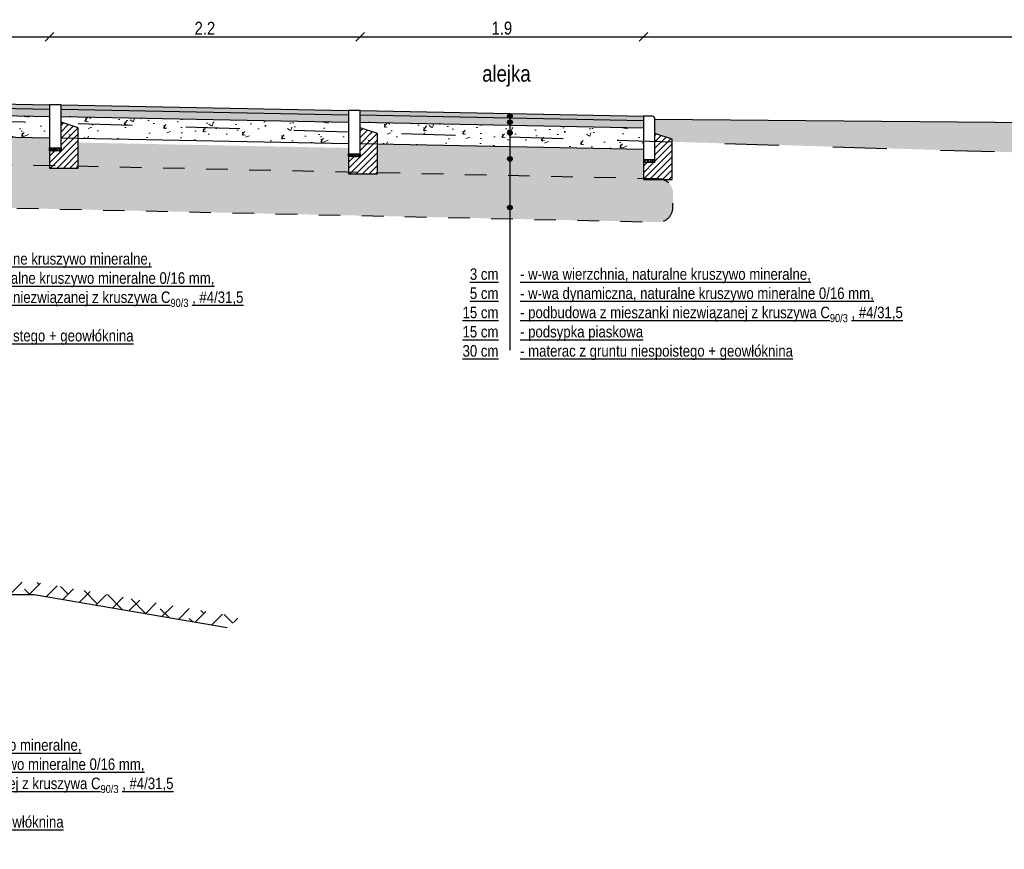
# Model space of a CAD drawing. Header units: metres. Extents: x 540 to 1285, y -13 to 406.
# Tile 3 of 16: x 667 to 803, y 89 to 204. Entities that reach past the tile are written whole.
import ezdxf

# ---------------------------------------------------------------- set-up
doc = ezdxf.new("R2010")
doc.units = ezdxf.units.M
doc.linetypes.add('1_1MM', pattern=[1, 0.5, -0.5])
for name, color, linetype in [('$DR - opis', 1, 'Continuous'), ('opis', 1, 'Continuous'), ('wypełnienie', 7, 'Continuous')]:
    doc.layers.add(name, color=color, linetype=linetype)
doc.layers.add('DR - wypełnienie', color=7, linetype='Continuous', lineweight=5)
doc.styles.add('ARIAL 2', font='ARIALN.TTF')
doc.dimstyles.new('przekroje normalne', dxfattribs={"dimscale": 30, "dimtxt": 0.3, "dimasz": 0.2, "dimexe": 0.08, "dimexo": 1, "dimgap": 0.05, "dimtad": 1, "dimdec": 1, "dimlfac": 0.01, "dimzin": 9, "dimdsep": 46, "dimtxsty": 'ARIAL 2', "dimblk": 'OBLIQUE', "dimcen": 0, "dimdle": 0.05, "dimse1": 1, "dimse2": 1, "dimclrt": 1, "dimadec": 0, "dimazin": 0, "dimtfac": 1, "dimtdec": 1, "dimtofl": 0, "dimtmove": 0, "dimatfit": 3, "dimldrblk": 'OBLIQUE', "dimfxl": 0.5, "dimfxlon": 1, "dimtolj": 1, "dimtzin": 1, "dimarcsym": 0})
pattern_1 = [(37.5, (276.451, 558.9537), (-0.096002, 2.9364794), [0, -2.31648, 0, -2.5908, 0, -2.4765]), (7.5, (276.451, 558.9537), (2.69714, 4.30095), [0, -1.24968, 0, -2.08788, 0, -0.8001]), (327.5, (274.5765, 558.9537), (4.745954, 0.008623), [0, -0.762, 0, -2.7432, 0, -3.5814]), (317.5, (274.5765, 558.9537), (4.581339, 1.337576), [0, -0.381, 0, -1.79832, 0, -2.0574])]

# ---------------------------------------------------------------- blocks, each defined once
blk = doc.blocks.new('_OBLIQUE')
at = {"color": 0, "linetype": 'ByBlock'}
blk.add_line((-0.5, -0.5), (0.5, 0.5), dxfattribs=at)
blk = doc.blocks.new('*D132')
at = {"layer": '$DR - opis', "color": 0, "lineweight": -2, "transparency": 16777216}
blk.add_line((630.37, 202.01), (670.97, 202.01), dxfattribs=at)
at = {"layer": 'Defpoints', "color": 0, "transparency": 16777216}
for p in [(670.67, 202.01), (630.67, 192.78), (670.67, 191.98)]:
    blk.add_point(p, dxfattribs=at)
at = {"layer": '$DR - opis', "color": 0, "lineweight": -2, "transparency": 16777216, "xscale": 1.2, "yscale": 1.2, "zscale": 1.2, "rotation": 180}
blk.add_blockref('_OBLIQUE', (630.67, 202.01), dxfattribs=at)
at = {"layer": '$DR - opis', "color": 0, "lineweight": -2, "transparency": 16777216, "xscale": 1.2, "yscale": 1.2, "zscale": 1.2}
blk.add_blockref('_OBLIQUE', (670.67, 202.01), dxfattribs=at)
at = {"layer": '$DR - opis', "color": 1, "transparency": 16777216, "insert": (650.67, 203.22), "char_height": 1.8, "attachment_point": 5, "style": 'ARIAL 2'}
blk.add_mtext('\\A1;2', dxfattribs=at)
blk = doc.blocks.new('*D136')
at = {"layer": '$DR - opis', "color": 0, "lineweight": -2, "transparency": 16777216}
blk.add_line((670.37, 202.01), (714.17, 202.01), dxfattribs=at)
at = {"layer": 'Defpoints', "color": 0, "transparency": 16777216}
for p in [(713.87, 202.01), (670.67, 191.98), (713.87, 191.78)]:
    blk.add_point(p, dxfattribs=at)
at = {"layer": '$DR - opis', "color": 0, "lineweight": -2, "transparency": 16777216, "xscale": 1.2, "yscale": 1.2, "zscale": 1.2, "rotation": 180}
blk.add_blockref('_OBLIQUE', (670.67, 202.01), dxfattribs=at)
at = {"layer": '$DR - opis', "color": 0, "lineweight": -2, "transparency": 16777216, "xscale": 1.2, "yscale": 1.2, "zscale": 1.2}
blk.add_blockref('_OBLIQUE', (713.87, 202.01), dxfattribs=at)
at = {"layer": '$DR - opis', "color": 1, "transparency": 16777216, "insert": (692.27, 203.22), "char_height": 1.8, "attachment_point": 5, "style": 'ARIAL 2'}
blk.add_mtext('\\A1;2.2', dxfattribs=at)
blk = doc.blocks.new('*D137')
at = {"layer": '$DR - opis', "color": 0, "lineweight": -2, "transparency": 16777216}
blk.add_line((713.57, 202.01), (753.57, 202.01), dxfattribs=at)
at = {"layer": 'Defpoints', "color": 0, "transparency": 16777216}
for p in [(753.27, 202.01), (713.87, 191.78), (753.27, 190.99)]:
    blk.add_point(p, dxfattribs=at)
at = {"layer": '$DR - opis', "color": 0, "lineweight": -2, "transparency": 16777216, "xscale": 1.2, "yscale": 1.2, "zscale": 1.2, "rotation": 180}
blk.add_blockref('_OBLIQUE', (713.87, 202.01), dxfattribs=at)
at = {"layer": '$DR - opis', "color": 0, "lineweight": -2, "transparency": 16777216, "xscale": 1.2, "yscale": 1.2, "zscale": 1.2}
blk.add_blockref('_OBLIQUE', (753.27, 202.01), dxfattribs=at)
at = {"layer": '$DR - opis', "color": 1, "transparency": 16777216, "insert": (733.57, 203.23), "char_height": 1.8, "attachment_point": 5, "style": 'ARIAL 2'}
blk.add_mtext('\\A1;1.9', dxfattribs=at)
blk = doc.blocks.new('*D138')
at = {"layer": '$DR - opis', "color": 0, "lineweight": -2, "transparency": 16777216}
blk.add_line((752.97, 202.01), (930.17, 202.01), dxfattribs=at)
at = {"layer": 'Defpoints', "color": 0, "transparency": 16777216}
for p in [(929.87, 202.01), (753.27, 190.99), (929.87, 189.29)]:
    blk.add_point(p, dxfattribs=at)
at = {"layer": '$DR - opis', "color": 0, "lineweight": -2, "transparency": 16777216, "xscale": 1.2, "yscale": 1.2, "zscale": 1.2, "rotation": 180}
blk.add_blockref('_OBLIQUE', (753.27, 202.01), dxfattribs=at)
at = {"layer": '$DR - opis', "color": 0, "lineweight": -2, "transparency": 16777216, "xscale": 1.2, "yscale": 1.2, "zscale": 1.2}
blk.add_blockref('_OBLIQUE', (929.87, 202.01), dxfattribs=at)
at = {"layer": '$DR - opis', "color": 1, "transparency": 16777216, "insert": (841.57, 203.23), "char_height": 1.8, "attachment_point": 5, "style": 'ARIAL 2'}
blk.add_mtext('\\A1;8.8', dxfattribs=at)

msp = doc.modelspace()

# ---------------------------------------------------------------- hatches: boundary and pattern name
at = {"layer": '$DR - opis'}
h = msp.add_hatch(color=256, dxfattribs=at)
h.dxf.hatch_style = 1
h.paths.add_polyline_path([(734.374, 191.027, -1), (735.014, 191.027, -1)])
h = msp.add_hatch(color=256, dxfattribs=at)
h.dxf.hatch_style = 1
h.paths.add_polyline_path([(734.374, 190.166, -1), (735.014, 190.166, -1)])
h = msp.add_hatch(dxfattribs=at)
h.set_pattern_fill('ANSI31')
h.set_pattern_definition([(45, (-13.12494, 315.2458), (-0.4490128, 0.4490128), [])])
h.paths.add_polyline_path([(670.665, 186.175), (670.665, 183.775), (674.665, 183.775), (674.665, 189.375), (672.265, 190.16), (672.265, 186.175)])
h = msp.add_hatch(dxfattribs=at)
h.set_pattern_fill('ANSI31')
h.set_pattern_definition([(45, (28.47506, 314.4458), (-0.4490128, 0.4490128), [])])
h.paths.add_polyline_path([(712.265, 185.375), (712.265, 182.975), (716.265, 182.975), (716.265, 188.575), (713.865, 189.36), (713.865, 185.375)])
h = msp.add_hatch(color=256, dxfattribs=at)
h.dxf.hatch_style = 1
h.paths.add_polyline_path([(734.374, 188.673, -1), (735.014, 188.673, -1)])
h = msp.add_hatch(dxfattribs=at)
h.set_pattern_fill('ANSI31')
h.set_pattern_definition([(45, (71.07506, 313.6578), (-0.4490128, 0.4490128), [])])
h.paths.add_polyline_path([(753.265, 184.587), (753.265, 182.187), (757.265, 182.187), (757.265, 187.787), (754.865, 188.572), (754.865, 184.587)])
h = msp.add_hatch(color=256, dxfattribs=at)
h.dxf.hatch_style = 1
h.paths.add_polyline_path([(734.374, 185.058, -1), (735.014, 185.058, -1)])
h = msp.add_hatch(color=256, dxfattribs=at)
h.dxf.hatch_style = 1
h.paths.add_polyline_path([(734.374, 178.299, -1), (735.014, 178.299, -1)])
at = {"layer": '$DR - opis', "transparency": 33554636}
h = msp.add_hatch(dxfattribs=at)
h.set_pattern_fill('ANSI38', color=82, scale=3)
h.set_pattern_definition([(45, (-1095102.0808, -1183779.4486), (-1.3470384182, 1.3470384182), []), (135, (-1095102.0808, -1183779.4486), (-4.0411152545, 1.3470384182), [4.7625, -2.8575])])
h.paths.add_polyline_path([(695.363, 119.911), (695.867, 120.294), (696.451, 120.737), (696.873, 121.056), (696.873, 121.36), (668.551, 126.221), (662.362, 126.211), (662.537, 124.504), (668.537, 124.504)])
h = msp.add_hatch()
h.set_pattern_fill('AR-SAND', color=256, scale=0.03)
h.set_pattern_definition([(37.5, (-111.71878, -73.3292), (-0.00960019, 0.29364794), [0, -0.231648, 0, -0.25908, 0, -0.24765]), (7.5, (-111.71878, -73.3292), (0.26971397, 0.43009506), [0, -0.124968, 0, -0.208788, 0, -0.08001]), (327.5, (-111.90623, -73.3292), (0.47459542, 0.00086231), [0, -0.0762, 0, -0.27432, 0, -0.35814]), (317.5, (-111.90623, -73.3292), (0.45813387, 0.1337576), [0, -0.0381, 0, -0.179832, 0, -0.20574])])
h.paths.add_polyline_path([(672.265, 186.575), (670.665, 186.575), (670.665, 186.175), (672.265, 186.175)])
h = msp.add_hatch()
h.set_pattern_fill('AR-SAND', color=256, scale=0.03)
h.set_pattern_definition([(37.5, (-70.11878, -74.1292), (-0.00960019, 0.29364794), [0, -0.231648, 0, -0.25908, 0, -0.24765]), (7.5, (-70.11878, -74.1292), (0.26971397, 0.43009506), [0, -0.124968, 0, -0.208788, 0, -0.08001]), (327.5, (-70.30623, -74.1292), (0.47459542, 0.00086231), [0, -0.0762, 0, -0.27432, 0, -0.35814]), (317.5, (-70.30623, -74.1292), (0.45813387, 0.1337576), [0, -0.0381, 0, -0.179832, 0, -0.20574])])
h.paths.add_polyline_path([(713.865, 185.775), (712.265, 185.775), (712.265, 185.375), (713.865, 185.375)])
h = msp.add_hatch()
h.set_pattern_fill('AR-SAND', color=256, scale=0.03)
h.set_pattern_definition([(37.5, (-27.51878, -74.9172), (-0.00960019, 0.29364794), [0, -0.231648, 0, -0.25908, 0, -0.24765]), (7.5, (-27.51878, -74.9172), (0.26971397, 0.43009506), [0, -0.124968, 0, -0.208788, 0, -0.08001]), (327.5, (-27.70623, -74.9172), (0.47459542, 0.00086231), [0, -0.0762, 0, -0.27432, 0, -0.35814]), (317.5, (-27.70623, -74.9172), (0.45813387, 0.1337576), [0, -0.0381, 0, -0.179832, 0, -0.20574])])
h.paths.add_polyline_path([(753.265, 184.987), (754.865, 184.987), (754.865, 184.587), (753.265, 184.587)])
at = {"layer": 'DR - wypełnienie'}
h = msp.add_hatch(dxfattribs=at)
h.set_pattern_fill('HONEY', color=252, scale=0.2, angle=2)
h.set_pattern_definition([(2, (-1096797.92227, -1183049.33), (0.186545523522, 0.116566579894), [0.127, -0.254]), (122, (-1096797.92227, -1183049.33), (-0.1942223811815, 0.103269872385), [0.127, -0.254]), (62, (-1096797.92227, -1183049.33), (-0.0076768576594, 0.219836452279), [-0.254, 0.127])])
h.paths.add_polyline_path([(630.665, 193.375), (630.665, 192.775), (670.665, 191.975), (670.665, 192.575)])
h = msp.add_hatch(dxfattribs=at)
h.set_pattern_fill('GRAVEL', color=252, scale=0.2, angle=2)
h.set_pattern_definition([(230.0127875, (-1096797.22665, -1183048.289086), (-7.8039276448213, -9.422092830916), [0.136688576, -13.5321934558]), (186.969741, (-1096797.31449, -1183048.393815), (12.1491150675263, 1.4408758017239), [0.234561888, -23.2216195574]), (134.5104471, (-1096797.54732, -1183048.42228), (10.5438475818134, -10.814612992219), [0.165392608, -16.37388911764]), (269.273689, (-1096797.934453, -1183048.68995), (0.3062233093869, 20.3430794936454), [0.213601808, -21.1465749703]), (294.83365418, (-1096797.93716, -1183048.903537), (-5.5024000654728, 12.0072835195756), [0.20945348, -20.73592309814]), (359.273689, (-1096797.849193, -1183049.093622), (-20.3430794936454, 0.3062233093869), [0.213601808, -21.1465749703]), (39.69424047, (-1096797.63561, -1183049.09633), (-12.845375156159, -10.6147633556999), [0.282477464, -27.9652461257]), (74.25532837, (-1096797.418253, -1183048.915915), (6.3275940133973, 22.58658898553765), [0.266687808, -26.40210264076]), (123.42956562, (-1096797.345887, -1183048.659233), (-8.5840011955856, 12.9162909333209), [0.2143252, -21.2182182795]), (177.2363583, (-1096797.46396, -1183048.480364), (11.2046497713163, -0.6253443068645), [0.244685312, -11.98957478]), (224.3974378, (-1096797.708362, -1183048.468567), (-11.7945361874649, -11.594686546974), [0.316431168, -31.3267090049]), (140.81407483, (-1096796.92887, -1183048.665), (-7.320414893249, 5.8440812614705), [0.108001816, -10.69222632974]), (173.4692344, (-1096797.012584, -1183048.596763), (13.2708698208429, -1.5698096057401), [0.205472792, -20.3418555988]), (227, (-1096797.2167, -1183048.5734), (0.03545788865, -1.01538108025), [0.143683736, -1.2931572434]), (205.19859051, (-1096797.29206, -1183048.45403), (5.005989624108, 2.2080516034), [0.077376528, -7.66024894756]), (293.80140949, (-1096797.36207, -1183048.48697), (-1.12175474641, 3.010685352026), [0.109426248, -5.361901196]), (32.96375653, (-1096797.3179, -1183048.5871), (2.975227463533, 2.137135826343), [0.177727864, -5.74651926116]), (163.56505118, (-1096797.1688, -1183048.4904), (2.0662200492, -0.944465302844), [0.128514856, -3.0843592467]), (18.389540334, (-1096797.95099, -1183048.50754), (10.0474371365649, 3.4007221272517), [0.1800352, -17.823530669]), (72.34617594, (-1096797.78015, -1183048.45074), (-3.6714875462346, -11.3110234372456), [0.151039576, -14.9528862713]), (295.19859051, (-1096797.17588, -1183048.28731), (-2.208051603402, 5.005989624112), [0.15475204, -7.58287343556]), (345.61045967, (-1096797.109996, -1183048.42734), (-10.2601844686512, 2.691564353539), [0.1800352, -17.823530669]), (341.44395478, (-1096797.929, -1183049.13707), (-5.147821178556, 1.853472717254), [0.17361408, -8.50709372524]), (296.7751406, (-1096797.76442, -1183049.192324), (-5.4669421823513, 10.9919024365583), [0.145468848, -14.4014373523]), (68.80140949, (-1096797.13027, -1183049.30234), (1.853472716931, 5.147821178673), [0.15475204, -7.58287343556]), (19.35402464, (-1096797.07431, -1183049.15806), (-13.0581224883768, -4.5224768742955), [0.170313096, -16.8609503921]), (71.44395478, (-1096797.62781, -1183049.31971), (-1.85347271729, -5.147821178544), [0.08680704, -8.59390076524]), (103.309932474, (-1096797.1912, -1183049.30447), (-1.15721263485, 4.026066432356), [0.05180584, -5.1287979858]), (167.963756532, (-1096797.20312, -1183049.25405), (3.081601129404, -0.909007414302), [0.20945348, -3.9796218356]), (188.00900596, (-1096797.40797, -1183049.210375), (10.1183529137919, 1.3699599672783), [0.1941068, -19.21654594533]), (305.69006753, (-1096797.31472, -1183048.67848), (-1.08629685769, 1.99530427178), [0.146529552, -3.5167105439]), (355.15722659, (-1096797.22923, -1183048.797486), (17.332394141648, -1.4279780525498), [0.255822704, -25.326403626]), (62.9453959, (-1096796.97432, -1183048.81908), (-3.8133191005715, -7.249499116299), [0.104603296, -10.35575692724]), (92, (-1096796.9267, -1183048.7259), (-1.0508389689, 0.9799231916), [0.06096, -0.95504]), (122.25643716, (-1096797.42934, -1183049.18062), (4.309729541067, -6.965836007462), [0.141146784, -13.9735763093]), (50.0127875, (-1096797.50467, -1183049.06126), (7.803927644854, 9.4220928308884), [0.273377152, -13.3955048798]), (2, (-1096797.329, -1183048.8518), (0.9799231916, 1.0508389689), [0.26416, -0.75184]), (327.3048465, (-1096797.065, -1183048.84258), (10.4020160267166, -6.7530886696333), [0.160643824, -15.90372668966]), (256.0546041, (-1096796.9298, -1183048.92936), (-0.873549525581, -4.096982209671), [0.147931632, -7.2486600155]), (209.64597536, (-1096796.965457, -1183049.07293), (-18.9376616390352, -10.827510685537), [0.24085804, -23.8449857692]), (177.42607874, (-1096797.174787, -1183049.192066), (-13.2354119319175, 0.5544285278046), [0.254811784, -25.2263385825])])
h.paths.add_polyline_path([(630.665, 192.775), (630.665, 191.775), (670.665, 190.975), (670.665, 191.975)])
at = {"layer": 'DR - wypełnienie', "lineweight": 5}
h = msp.add_hatch(dxfattribs=at)
h.set_pattern_fill('AR-CONC', color=252, scale=0.15)
h.set_pattern_definition([(50, (-1096797.9223, -1183049.33), (5.46554007, -0.478172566), [0.5715, -6.2865]), (355, (-1096797.922, -1183049.33), (-1.057302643, 5.731705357), [0.4572, -5.029217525]), (100.4514447, (-1096797.467, -1183049.37), (4.408237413, 5.253532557), [0.485700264, -5.342707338]), (46.1842, (-1096797.922, -1183047.806), (8.132371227, -1.261269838), [0.85725, -9.42975]), (96.6355576, (-1096797.2446, -1183047.911), (7.12212402, 7.422783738), [0.728550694, -8.014068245]), (351.18415117, (-1096797.922, -1183047.806), (7.12212402, 7.422783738), [0.68579901, -7.543791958]), (21, (-1096797.1603, -1183048.187), (4.548431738, -3.067955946), [0.5715, -6.2865]), (326, (-1096797.16, -1183048.187), (1.85406085, 5.525638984), [0.4572, -5.0292]), (71.451445, (-1096796.781, -1183048.4427), (6.402492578, 2.457683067), [0.485700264, -5.342698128]), (37.5, (-1096797.9223, -1183049.33), (0.0926580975, 2.5366511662), [0, -4.96824, 0, -5.1054, 0, -5.04825]), (7.5, (-1096797.9223, -1183049.33), (2.0045898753, 3.0054172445), [0, -2.91084, 0, -4.85394, 0, -1.92405]), (327.5, (-1096799.6215, -1183049.33), (4.067717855, -0.1718623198), [0, -1.905, 0, -5.9436, 0, -7.8867]), (317.5, (-1096800.3835, -1183049.33), (4.4438754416, 0.762794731), [0, -2.4765, 0, -3.94716, 0, -5.6007])])
h.paths.add_polyline_path([(630.665, 191.775), (630.665, 188.775), (670.665, 187.975), (670.665, 190.975)])
at = {"layer": 'DR - wypełnienie'}
h = msp.add_hatch(dxfattribs=at)
h.set_pattern_fill('HONEY', color=252, scale=0.2, angle=2)
h.set_pattern_definition([(2, (-1096756.32227, -1183050.13), (0.186545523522, 0.116566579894), [0.127, -0.254]), (122, (-1096756.32227, -1183050.13), (-0.1942223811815, 0.103269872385), [0.127, -0.254]), (62, (-1096756.32227, -1183050.13), (-0.0076768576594, 0.219836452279), [-0.254, 0.127])])
h.paths.add_polyline_path([(672.265, 192.575), (672.265, 191.975), (712.265, 191.175), (712.265, 191.775)])
h = msp.add_hatch(dxfattribs=at)
h.set_pattern_fill('GRAVEL', color=252, scale=0.2, angle=2)
h.set_pattern_definition([(230.0127875, (-1096755.62665, -1183049.089086), (-7.8039276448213, -9.422092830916), [0.136688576, -13.5321934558]), (186.969741, (-1096755.71449, -1183049.193815), (12.1491150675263, 1.4408758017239), [0.234561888, -23.2216195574]), (134.5104471, (-1096755.94732, -1183049.22228), (10.5438475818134, -10.814612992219), [0.165392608, -16.37388911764]), (269.273689, (-1096756.334453, -1183049.48995), (0.3062233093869, 20.3430794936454), [0.213601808, -21.1465749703]), (294.83365418, (-1096756.33716, -1183049.703537), (-5.5024000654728, 12.0072835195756), [0.20945348, -20.73592309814]), (359.273689, (-1096756.249193, -1183049.893622), (-20.3430794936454, 0.3062233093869), [0.213601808, -21.1465749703]), (39.69424047, (-1096756.03561, -1183049.89633), (-12.845375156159, -10.6147633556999), [0.282477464, -27.9652461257]), (74.25532837, (-1096755.818253, -1183049.715915), (6.3275940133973, 22.58658898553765), [0.266687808, -26.40210264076]), (123.42956562, (-1096755.745887, -1183049.459233), (-8.5840011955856, 12.9162909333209), [0.2143252, -21.2182182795]), (177.2363583, (-1096755.86396, -1183049.280364), (11.2046497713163, -0.6253443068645), [0.244685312, -11.98957478]), (224.3974378, (-1096756.108362, -1183049.268567), (-11.7945361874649, -11.594686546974), [0.316431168, -31.3267090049]), (140.81407483, (-1096755.32887, -1183049.465), (-7.320414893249, 5.8440812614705), [0.108001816, -10.69222632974]), (173.4692344, (-1096755.412584, -1183049.396763), (13.2708698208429, -1.5698096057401), [0.205472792, -20.3418555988]), (227, (-1096755.6167, -1183049.3734), (0.03545788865, -1.01538108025), [0.143683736, -1.2931572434]), (205.19859051, (-1096755.69206, -1183049.25403), (5.005989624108, 2.2080516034), [0.077376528, -7.66024894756]), (293.80140949, (-1096755.76207, -1183049.28697), (-1.12175474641, 3.010685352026), [0.109426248, -5.361901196]), (32.96375653, (-1096755.7179, -1183049.3871), (2.975227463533, 2.137135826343), [0.177727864, -5.74651926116]), (163.56505118, (-1096755.5688, -1183049.2904), (2.0662200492, -0.944465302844), [0.128514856, -3.0843592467]), (18.389540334, (-1096756.35099, -1183049.30754), (10.0474371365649, 3.4007221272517), [0.1800352, -17.823530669]), (72.34617594, (-1096756.18015, -1183049.25074), (-3.6714875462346, -11.3110234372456), [0.151039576, -14.9528862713]), (295.19859051, (-1096755.57588, -1183049.08731), (-2.208051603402, 5.005989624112), [0.15475204, -7.58287343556]), (345.61045967, (-1096755.509996, -1183049.22734), (-10.2601844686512, 2.691564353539), [0.1800352, -17.823530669]), (341.44395478, (-1096756.329, -1183049.93707), (-5.147821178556, 1.853472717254), [0.17361408, -8.50709372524]), (296.7751406, (-1096756.16442, -1183049.992324), (-5.4669421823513, 10.9919024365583), [0.145468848, -14.4014373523]), (68.80140949, (-1096755.53027, -1183050.10234), (1.853472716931, 5.147821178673), [0.15475204, -7.58287343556]), (19.35402464, (-1096755.47431, -1183049.95806), (-13.0581224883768, -4.5224768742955), [0.170313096, -16.8609503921]), (71.44395478, (-1096756.02781, -1183050.11971), (-1.85347271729, -5.147821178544), [0.08680704, -8.59390076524]), (103.309932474, (-1096755.5912, -1183050.10447), (-1.15721263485, 4.026066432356), [0.05180584, -5.1287979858]), (167.963756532, (-1096755.60312, -1183050.05405), (3.081601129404, -0.909007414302), [0.20945348, -3.9796218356]), (188.00900596, (-1096755.80797, -1183050.010375), (10.1183529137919, 1.3699599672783), [0.1941068, -19.21654594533]), (305.69006753, (-1096755.71472, -1183049.47848), (-1.08629685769, 1.99530427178), [0.146529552, -3.5167105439]), (355.15722659, (-1096755.62923, -1183049.597486), (17.332394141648, -1.4279780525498), [0.255822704, -25.326403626]), (62.9453959, (-1096755.37432, -1183049.61908), (-3.8133191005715, -7.249499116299), [0.104603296, -10.35575692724]), (92, (-1096755.3267, -1183049.5259), (-1.0508389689, 0.9799231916), [0.06096, -0.95504]), (122.25643716, (-1096755.82934, -1183049.98062), (4.309729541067, -6.965836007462), [0.141146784, -13.9735763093]), (50.0127875, (-1096755.90467, -1183049.86126), (7.803927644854, 9.4220928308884), [0.273377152, -13.3955048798]), (2, (-1096755.729, -1183049.6518), (0.9799231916, 1.0508389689), [0.26416, -0.75184]), (327.3048465, (-1096755.465, -1183049.64258), (10.4020160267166, -6.7530886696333), [0.160643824, -15.90372668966]), (256.0546041, (-1096755.3298, -1183049.72936), (-0.873549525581, -4.096982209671), [0.147931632, -7.2486600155]), (209.64597536, (-1096755.365457, -1183049.87293), (-18.9376616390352, -10.827510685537), [0.24085804, -23.8449857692]), (177.42607874, (-1096755.574787, -1183049.992066), (-13.2354119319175, 0.5544285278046), [0.254811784, -25.2263385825])])
h.paths.add_polyline_path([(672.265, 191.975), (672.265, 190.975), (712.265, 190.175), (712.265, 191.175)])
h = msp.add_hatch(dxfattribs=at)
h.set_pattern_fill('HONEY', color=252, scale=0.2, angle=2)
h.set_pattern_definition([(2, (-1096714.72227, -1183050.93), (0.186545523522, 0.116566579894), [0.127, -0.254]), (122, (-1096714.72227, -1183050.93), (-0.1942223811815, 0.103269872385), [0.127, -0.254]), (62, (-1096714.72227, -1183050.93), (-0.0076768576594, 0.219836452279), [-0.254, 0.127])])
h.paths.add_polyline_path([(753.265, 190.387), (753.265, 190.987), (713.865, 191.775), (713.865, 191.175)])
at = {"layer": 'DR - wypełnienie', "lineweight": 5}
h = msp.add_hatch(dxfattribs=at)
h.set_pattern_fill('AR-CONC', color=252, scale=0.15)
h.set_pattern_definition([(50, (-1096756.3223, -1183050.13), (5.46554007, -0.478172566), [0.5715, -6.2865]), (355, (-1096756.322, -1183050.13), (-1.057302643, 5.731705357), [0.4572, -5.029217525]), (100.4514447, (-1096755.867, -1183050.17), (4.408237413, 5.253532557), [0.485700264, -5.342707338]), (46.1842, (-1096756.322, -1183048.606), (8.132371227, -1.261269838), [0.85725, -9.42975]), (96.6355576, (-1096755.6446, -1183048.711), (7.12212402, 7.422783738), [0.728550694, -8.014068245]), (351.18415117, (-1096756.322, -1183048.606), (7.12212402, 7.422783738), [0.68579901, -7.543791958]), (21, (-1096755.5603, -1183048.987), (4.548431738, -3.067955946), [0.5715, -6.2865]), (326, (-1096755.56, -1183048.987), (1.85406085, 5.525638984), [0.4572, -5.0292]), (71.451445, (-1096755.181, -1183049.2427), (6.402492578, 2.457683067), [0.485700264, -5.342698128]), (37.5, (-1096756.3223, -1183050.13), (0.0926580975, 2.5366511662), [0, -4.96824, 0, -5.1054, 0, -5.04825]), (7.5, (-1096756.3223, -1183050.13), (2.0045898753, 3.0054172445), [0, -2.91084, 0, -4.85394, 0, -1.92405]), (327.5, (-1096758.0215, -1183050.13), (4.067717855, -0.1718623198), [0, -1.905, 0, -5.9436, 0, -7.8867]), (317.5, (-1096758.7835, -1183050.13), (4.4438754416, 0.762794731), [0, -2.4765, 0, -3.94716, 0, -5.6007])])
h.paths.add_polyline_path([(672.265, 190.975), (672.265, 187.975), (712.265, 187.175), (712.265, 190.175)])
at = {"layer": 'DR - wypełnienie'}
h = msp.add_hatch(dxfattribs=at)
h.set_pattern_fill('GRAVEL', color=252, scale=0.2, angle=2)
h.set_pattern_definition([(230.0127875, (-1096714.02665, -1183049.889086), (-7.8039276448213, -9.422092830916), [0.136688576, -13.5321934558]), (186.969741, (-1096714.11449, -1183049.993815), (12.1491150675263, 1.4408758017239), [0.234561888, -23.2216195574]), (134.5104471, (-1096714.34732, -1183050.02228), (10.5438475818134, -10.814612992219), [0.165392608, -16.37388911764]), (269.273689, (-1096714.734453, -1183050.28995), (0.3062233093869, 20.3430794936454), [0.213601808, -21.1465749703]), (294.83365418, (-1096714.73716, -1183050.503537), (-5.5024000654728, 12.0072835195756), [0.20945348, -20.73592309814]), (359.273689, (-1096714.649193, -1183050.693622), (-20.3430794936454, 0.3062233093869), [0.213601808, -21.1465749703]), (39.69424047, (-1096714.43561, -1183050.69633), (-12.845375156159, -10.6147633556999), [0.282477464, -27.9652461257]), (74.25532837, (-1096714.218253, -1183050.515915), (6.3275940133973, 22.58658898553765), [0.266687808, -26.40210264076]), (123.42956562, (-1096714.145887, -1183050.259233), (-8.5840011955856, 12.9162909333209), [0.2143252, -21.2182182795]), (177.2363583, (-1096714.26396, -1183050.080364), (11.2046497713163, -0.6253443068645), [0.244685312, -11.98957478]), (224.3974378, (-1096714.508362, -1183050.068567), (-11.7945361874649, -11.594686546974), [0.316431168, -31.3267090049]), (140.81407483, (-1096713.72887, -1183050.265), (-7.320414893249, 5.8440812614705), [0.108001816, -10.69222632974]), (173.4692344, (-1096713.812584, -1183050.196763), (13.2708698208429, -1.5698096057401), [0.205472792, -20.3418555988]), (227, (-1096714.0167, -1183050.1734), (0.03545788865, -1.01538108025), [0.143683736, -1.2931572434]), (205.19859051, (-1096714.09206, -1183050.05403), (5.005989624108, 2.2080516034), [0.077376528, -7.66024894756]), (293.80140949, (-1096714.16207, -1183050.08697), (-1.12175474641, 3.010685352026), [0.109426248, -5.361901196]), (32.96375653, (-1096714.1179, -1183050.1871), (2.975227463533, 2.137135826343), [0.177727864, -5.74651926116]), (163.56505118, (-1096713.9688, -1183050.0904), (2.0662200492, -0.944465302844), [0.128514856, -3.0843592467]), (18.389540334, (-1096714.75099, -1183050.10754), (10.0474371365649, 3.4007221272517), [0.1800352, -17.823530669]), (72.34617594, (-1096714.58015, -1183050.05074), (-3.6714875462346, -11.3110234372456), [0.151039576, -14.9528862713]), (295.19859051, (-1096713.97588, -1183049.88731), (-2.208051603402, 5.005989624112), [0.15475204, -7.58287343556]), (345.61045967, (-1096713.909996, -1183050.02734), (-10.2601844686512, 2.691564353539), [0.1800352, -17.823530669]), (341.44395478, (-1096714.729, -1183050.73707), (-5.147821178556, 1.853472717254), [0.17361408, -8.50709372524]), (296.7751406, (-1096714.56442, -1183050.792324), (-5.4669421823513, 10.9919024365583), [0.145468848, -14.4014373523]), (68.80140949, (-1096713.93027, -1183050.90234), (1.853472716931, 5.147821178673), [0.15475204, -7.58287343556]), (19.35402464, (-1096713.87431, -1183050.75806), (-13.0581224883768, -4.5224768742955), [0.170313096, -16.8609503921]), (71.44395478, (-1096714.42781, -1183050.91971), (-1.85347271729, -5.147821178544), [0.08680704, -8.59390076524]), (103.309932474, (-1096713.9912, -1183050.90447), (-1.15721263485, 4.026066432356), [0.05180584, -5.1287979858]), (167.963756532, (-1096714.00312, -1183050.85405), (3.081601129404, -0.909007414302), [0.20945348, -3.9796218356]), (188.00900596, (-1096714.20797, -1183050.810375), (10.1183529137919, 1.3699599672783), [0.1941068, -19.21654594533]), (305.69006753, (-1096714.11472, -1183050.27848), (-1.08629685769, 1.99530427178), [0.146529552, -3.5167105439]), (355.15722659, (-1096714.02923, -1183050.397486), (17.332394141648, -1.4279780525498), [0.255822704, -25.326403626]), (62.9453959, (-1096713.77432, -1183050.41908), (-3.8133191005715, -7.249499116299), [0.104603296, -10.35575692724]), (92, (-1096713.7267, -1183050.3259), (-1.0508389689, 0.9799231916), [0.06096, -0.95504]), (122.25643716, (-1096714.22934, -1183050.78062), (4.309729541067, -6.965836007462), [0.141146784, -13.9735763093]), (50.0127875, (-1096714.30467, -1183050.66126), (7.803927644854, 9.4220928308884), [0.273377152, -13.3955048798]), (2, (-1096714.129, -1183050.4518), (0.9799231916, 1.0508389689), [0.26416, -0.75184]), (327.3048465, (-1096713.865, -1183050.44258), (10.4020160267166, -6.7530886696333), [0.160643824, -15.90372668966]), (256.0546041, (-1096713.7298, -1183050.52936), (-0.873549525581, -4.096982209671), [0.147931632, -7.2486600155]), (209.64597536, (-1096713.765457, -1183050.67293), (-18.9376616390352, -10.827510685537), [0.24085804, -23.8449857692]), (177.42607874, (-1096713.974787, -1183050.792066), (-13.2354119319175, 0.5544285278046), [0.254811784, -25.2263385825])])
h.paths.add_polyline_path([(753.265, 189.387), (753.265, 190.387), (713.865, 191.175), (713.865, 190.175)])
at = {"layer": 'DR - wypełnienie', "lineweight": 5}
h = msp.add_hatch(dxfattribs=at)
h.set_pattern_fill('AR-CONC', color=252, scale=0.15)
h.set_pattern_definition([(50, (-1096714.7223, -1183050.93), (5.46554007, -0.478172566), [0.5715, -6.2865]), (355, (-1096714.722, -1183050.93), (-1.057302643, 5.731705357), [0.4572, -5.029217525]), (100.4514447, (-1096714.267, -1183050.97), (4.408237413, 5.253532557), [0.485700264, -5.342707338]), (46.1842, (-1096714.722, -1183049.406), (8.132371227, -1.261269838), [0.85725, -9.42975]), (96.6355576, (-1096714.0446, -1183049.511), (7.12212402, 7.422783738), [0.728550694, -8.014068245]), (351.18415117, (-1096714.722, -1183049.406), (7.12212402, 7.422783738), [0.68579901, -7.543791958]), (21, (-1096713.9603, -1183049.787), (4.548431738, -3.067955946), [0.5715, -6.2865]), (326, (-1096713.96, -1183049.787), (1.85406085, 5.525638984), [0.4572, -5.0292]), (71.451445, (-1096713.581, -1183050.0427), (6.402492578, 2.457683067), [0.485700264, -5.342698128]), (37.5, (-1096714.7223, -1183050.93), (0.0926580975, 2.5366511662), [0, -4.96824, 0, -5.1054, 0, -5.04825]), (7.5, (-1096714.7223, -1183050.93), (2.0045898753, 3.0054172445), [0, -2.91084, 0, -4.85394, 0, -1.92405]), (327.5, (-1096716.4215, -1183050.93), (4.067717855, -0.1718623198), [0, -1.905, 0, -5.9436, 0, -7.8867]), (317.5, (-1096717.1835, -1183050.93), (4.4438754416, 0.762794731), [0, -2.4765, 0, -3.94716, 0, -5.6007])])
h.paths.add_polyline_path([(713.865, 190.175), (713.865, 187.175), (753.265, 186.387), (753.265, 189.387)])
at = {"layer": 'wypełnienie', "lineweight": 5}
h = msp.add_hatch(dxfattribs=at)
h.set_pattern_fill('AR-SAND', color=256, scale=0.3, style=0)
h.set_pattern_definition(pattern_1)
h.paths.add_polyline_path([(928.265, 189.07), (754.865, 190.587), (754.865, 188.572), (757.265, 187.787), (757.265, 187.437), (925.865, 182.268), (925.865, 186.491), (928.265, 187.275)])
h.paths.add_polyline_path([(1153.465, 185.067), (1153.465, 187.099), (973.265, 188.122), (973.265, 186.039), (975.665, 185.255), (975.665, 180.741), (999.145, 180.021), (1150.652, 173.935, -0.4664136), (1154.604, 178.646), (1151.065, 178.682), (1151.065, 184.282)])
h.paths.add_polyline_path([(1199.56, 185.922), (1194.665, 185.922), (1194.665, 183.907), (1197.065, 183.122), (1197.065, 177.522), (1193.165, 177.522), (1194.987, 177.47, -0.4917236), (1198.201, 171.966), (1230.234, 170.589)])
h = msp.add_hatch(dxfattribs=at)
h.set_pattern_fill('AR-SAND', color=256, scale=0.3, style=0)
h.set_pattern_definition(pattern_1)
h.paths.add_polyline_path([(642.96, 186.854, -0.3930386), (642.663, 187.174, -0.3930386), (642.96, 187.493), (642.96, 188.529), (630.665, 188.775), (630.665, 187.775), (630.665, 184.976), (642.96, 184.709)])
h.paths.add_polyline_path([(642.96, 184.709), (630.681, 184.975), (627.444, 184.975, 0.3269046), (625.84, 183.059), (625.817, 181.059, 0.2775248), (627.774, 179.037), (642.96, 178.708), (642.96, 180.095, -0.3930386), (642.663, 180.414, -0.3930386), (642.96, 180.733)])
h.paths.add_polyline_path([(674.665, 184.023), (674.665, 183.775), (670.665, 183.775), (670.665, 184.109), (642.96, 184.709), (642.96, 180.733, -0.4357104), (643.303, 180.414, -0.4357104), (642.96, 180.095), (642.96, 178.708), (755.301, 176.275, 0.4142163), (757.344, 178.232), (757.387, 180.231, 0.3359304), (755.971, 182.187), (753.265, 182.187), (753.265, 182.321), (716.265, 183.122), (716.265, 182.975), (712.265, 182.975), (712.265, 183.209)])
h.paths.add_polyline_path([(753.265, 186.387), (716.265, 187.127), (716.265, 183.122), (753.265, 182.321), (753.265, 184.987)])
h.paths.add_polyline_path([(712.265, 185.775), (712.265, 186.575), (674.665, 187.327), (674.665, 184.023), (712.265, 183.209)])
h.paths.add_polyline_path([(670.665, 186.575), (670.665, 187.975), (642.96, 188.529), (642.96, 187.493, -0.4357104), (643.303, 187.174, -0.4357104), (642.96, 186.854), (642.96, 184.709), (670.665, 184.109)])

# ---------------------------------------------------------------- linework, layer by layer
at = {"layer": '$DR - opis', "transparency": 33554687, "flags": 128}
for points in [[(630.665, 193.375), (670.665, 192.575)], [(630.665, 192.775), (670.665, 191.975)], [(630.665, 191.775), (670.665, 190.975)], [(672.265, 192.575), (712.265, 191.775)], [(672.265, 191.975), (712.265, 191.175)], [(713.865, 191.775), (753.265, 190.987)], [(672.265, 190.975), (712.265, 190.175)], [(713.865, 191.175), (753.265, 190.387)], [(734.67, 191), (734.67, 158.458)], [(670.665, 186.575), (670.665, 183.775), (674.665, 183.775), (674.665, 189.375), (672.265, 190.16)], [(712.265, 185.775), (712.265, 182.975), (716.265, 182.975), (716.265, 188.575), (713.865, 189.36)], [(713.865, 190.175), (753.265, 189.387)], [(630.665, 188.775), (670.665, 187.975)], [(672.265, 187.975), (712.265, 187.175)], [(753.265, 184.987), (753.265, 182.187), (757.265, 182.187), (757.265, 187.787), (754.865, 188.572)], [(713.865, 187.175), (753.265, 186.387)]]:
    msp.add_lwpolyline(points, dxfattribs=at)
at = {"layer": '$DR - opis', "color": 94, "transparency": 33554687, "flags": 128}
for points in [[(754.865, 190.587), (928.265, 189.07)], [(662.537, 124.504), (668.537, 124.504), (695.369, 119.916)]]:
    msp.add_lwpolyline(points, dxfattribs=at)
at = {"layer": '$DR - opis', "color": 192, "linetype": '1_1MM', "lineweight": 30, "ltscale": 6, "flags": 128}
msp.add_lwpolyline([(755.431, 182.274), (627.883, 185.036, 0.3861313), (625.84, 183.059), (625.817, 181.059, 0.2775248), (627.774, 179.037), (755.301, 176.275, 0.4142163), (757.344, 178.232), (757.387, 180.231, 0.4142113)], format="xyb", close=True, dxfattribs=at)
at = {"layer": '$DR - opis'}
for centre in [(734.694, 191.027), (734.694, 190.166), (734.694, 188.673), (734.694, 185.058), (734.694, 178.299)]:
    msp.add_circle(centre, 0.32, dxfattribs=at)
at = {"color": 32, "linetype": '1_1MM', "lineweight": 30, "ltscale": 15, "flags": 128}
msp.add_lwpolyline([(614.674, 191.808), (999.145, 180.021), (1177.713, 172.848), (1230.234, 170.589)], dxfattribs=at)
at = {"color": 2}
for points in [[(672.265, 192.575), (670.665, 192.575), (670.665, 186.575), (672.265, 186.575)], [(713.865, 191.775), (712.265, 191.775), (712.265, 185.775), (713.865, 185.775)]]:
    msp.add_lwpolyline(points, close=True, dxfattribs=at)
msp.add_lwpolyline([(754.465, 190.987), (753.265, 190.987), (753.265, 184.987), (754.865, 184.987), (754.865, 190.587, 0.4142136)], format="xyb", close=True, dxfattribs=at)
at = {"color": 1}
for points in [[(672.265, 186.575), (672.265, 186.175), (670.665, 186.175), (670.665, 186.575)], [(713.865, 185.775), (713.865, 185.375), (712.265, 185.375), (712.265, 185.775)], [(753.265, 184.987), (753.265, 184.587), (754.865, 184.587), (754.865, 184.987)]]:
    msp.add_lwpolyline(points, dxfattribs=at)

# ---------------------------------------------------------------- texts
at = {"layer": 'opis', "style": 'ARIAL 2'}
for s, insert, char_height, width, attachment_point in [('\\A1;\\pt12.214;alejka', (734.207, 198.044), 2.25, 61.68964, 2), ('\\A1;\\pt8;{\\L  3 cm^I- w-wa wierzchnia, naturalne kruszywo mineralne, \\P  5 cm^I- w-wa dynamiczna, naturalne kruszywo mineralne 0/16 mm, \\P15 cm^I- podbudowa z mieszanki niezwiązanej z kruszywa C\\H0.7x;\\S^ 90\\/3;\\H1.4286x; , #4/31,5\\P\\H0.99998x;15 cm^I- podsypka piaskowa\\P30 cm^I- materac z gruntu niespoistego + geowłóknina}', (636.397, 165.578), 1.6, 75.17282, 4), ('\\A1;\\pt8;{\\L  3 cm^I- w-wa wierzchnia, naturalne kruszywo mineralne, \\P  5 cm^I- w-wa dynamiczna, naturalne kruszywo mineralne 0/16 mm, \\P15 cm^I- podbudowa z mieszanki niezwiązanej z kruszywa C\\H0.7x;\\S^ 90\\/3;\\H1.4286x; , #4/31,5\\P\\H0.99998x;15 cm^I- podsypka piaskowa\\P30 cm^I- materac z gruntu niespoistego + geowłóknina}', (728.107, 163.462), 1.6, 75.17282, 4), ('\\A1;\\pt8;{\\L  3 cm^I- w-wa wierzchnia, naturalne kruszywo mineralne, \\P  5 cm^I- w-wa dynamiczna, naturalne kruszywo mineralne 0/16 mm, \\P15 cm^I- podbudowa z mieszanki niezwiązanej z kruszywa C\\H0.7x;\\S^ 90\\/3;\\H1.4286x; , #4/31,5\\P\\H0.99998x;15 cm^I- podsypka piaskowa\\P30 cm^I- materac z gruntu niespoistego + geowłóknina}', (626.669, 97.98), 1.6, 75.17282, 4)]:
    msp.add_mtext(s, dxfattribs=dict(at, insert=insert, char_height=char_height, width=width, attachment_point=attachment_point))

# ---------------------------------------------------------------- dimensions: what is measured, and where the dimension line sits
at = {"layer": '$DR - opis', "transparency": 33554636}
for base, p1, p2, picture, middle in [((670.665, 202.012), (630.665, 192.775), (670.665, 191.975), '*D132', (650.665, 203.215)), ((713.865, 202.012), (670.665, 191.975), (713.865, 191.775), '*D136', (692.265, 203.215)), ((929.865, 202.012), (753.265, 190.987), (929.865, 189.291), '*D138', (841.565, 203.231))]:
    dim = msp.add_linear_dim(base=base, p1=p1, p2=p2, dimstyle='przekroje normalne', override={"dimscale": 6, "dimlfac": 0.05, "dimtmove": 1}, dxfattribs=at)
    dim.commit()
    dim.dimension.update_dxf_attribs({"geometry": picture, "text_midpoint": middle})
dim = msp.add_linear_dim(base=(753.265, 202.012), p1=(713.865, 191.775), p2=(753.265, 190.987), text='1.9', dimstyle='przekroje normalne', override={"dimscale": 6, "dimlfac": 0.05, "dimtmove": 1}, dxfattribs=at)
dim.commit()
dim.dimension.update_dxf_attribs({"geometry": '*D137', "text_midpoint": (733.565, 203.231)})

doc.saveas('drawing.dxf')
